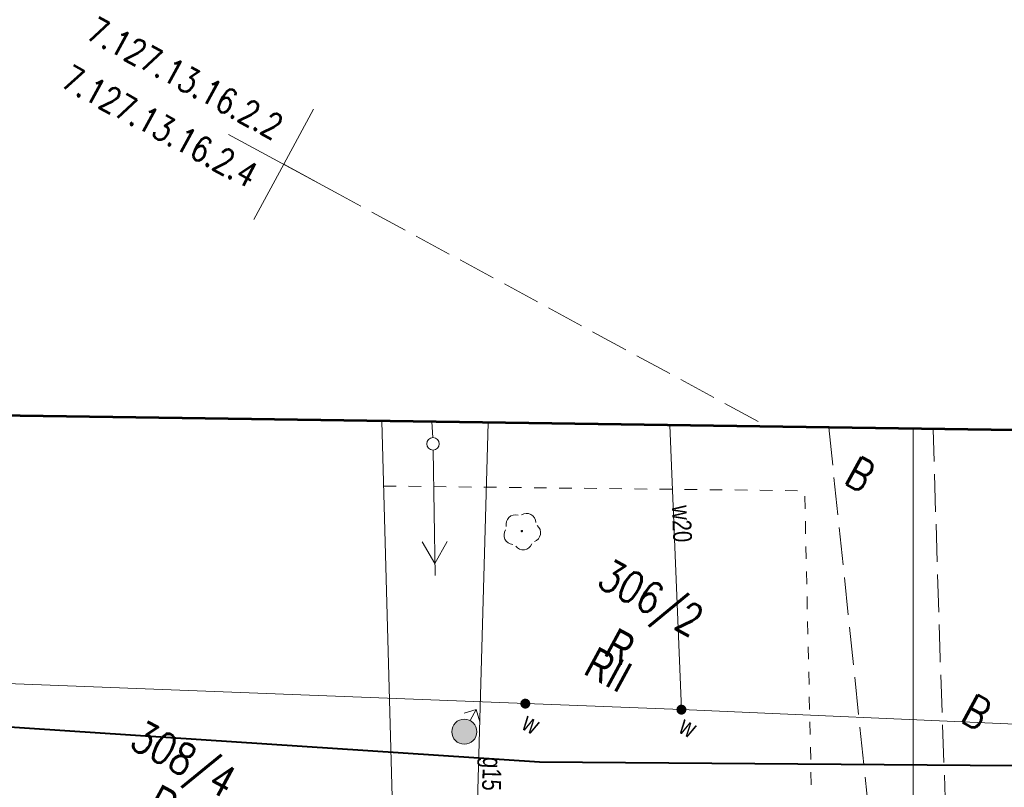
# Model space of a CAD drawing. Header units: metres. Extents: x 7437495 to 7437812, y 5556446 to 5556827.
# Tile 17 of 38: x 7437598 to 7437638, y 5556693 to 5556723. Entities that reach past the tile are written whole.
import ezdxf
from ezdxf.enums import TextEntityAlignment as Align

# ---------------------------------------------------------------- set-up
doc = ezdxf.new("R2010")
doc.units = ezdxf.units.M
doc.header["$MEASUREMENT"] = 0
doc.linetypes.add('EGBU01-500', pattern=[1, 0.5, -0.5])
doc.linetypes.add('KTJZ01-500', pattern=[2, 1.5, -0.5])
for name, color, linetype, lineweight in [('510-Podpora jednosłupowa symb.-STPOW', 7, 'Continuous', 5), ('EGBD03', 250, 'Continuous', 5), ('EGBK02', 250, 'Continuous', 5), ('EGBU01', 250, 'Continuous', 5), ('KTJZ01', 250, 'Continuous', 5), ('MPZP', 250, 'Continuous', 5), ('OBOP02_01', 250, 'Continuous', 5), ('SUPE04', 250, 'Continuous', 5), ('SUPG_01', 250, 'Continuous', 5), ('SUPW_01', 250, 'Continuous', 5), ('SUSM04_01_E', 250, 'Continuous', 5), ('SUUS02', 250, 'Continuous', 5), ('SUUS25_W', 250, 'Continuous', 5), ('Warstwa 1', 250, 'Continuous', 5), ('Warstwa 3', 250, 'Continuous', 5)]:
    doc.layers.add(name, color=color, linetype=linetype, lineweight=lineweight)
doc.styles.get("Standard").update_dxf_attribs({"font": 'txt.shx', "width": 0.75})
doc.linetypes.add('KTOK05_01-500', pattern='A,3.75,[13,dgnlstyle-rozp_2015.shx,S=0.002778,R=0,X=0,Y=0],3.75', length=7.5)

# ---------------------------------------------------------------- blocks, each defined once
blk = doc.blocks.new('510')
at = {"layer": '510-Podpora jednosłupowa symb.-STPOW', "color": 0, "linetype": 'Continuous', "lineweight": 13}
blk.add_circle((0, 0), 2.5, dxfattribs=at)
blk = doc.blocks.new('SUPE04')
at = {"layer": 'SUPE04', "color": 1, "linetype": 'Continuous', "lineweight": 13}
blk.add_line((5.25, 0), (0.25, 0), dxfattribs=at)
at = {"layer": 'SUPE04', "color": 1, "linetype": 'Continuous', "lineweight": 13, "flags": 128}
blk.add_lwpolyline([(3.9, 0.5), (4.766, 0), (3.9, -0.5)], dxfattribs=at)
blk = doc.blocks.new('SUUS25')
at = {"layer": 'SUUS25_W', "linetype": 'Continuous', "lineweight": 0}
h = blk.add_hatch(color=250, dxfattribs=at)
edge = h.paths.add_edge_path()
edge.add_arc((0, 0), 0.2, 0, 360)
blk = doc.blocks.new('OBOP02_01')
at = {"layer": 'OBOP02_01', "linetype": 'Continuous', "lineweight": 13}
h = blk.add_hatch(color=96, dxfattribs=at)
edge = h.paths.add_edge_path()
edge.add_arc((0, 0), 0.05, 0, 360)
at = {"layer": 'OBOP02_01', "color": 96, "linetype": 'Continuous', "lineweight": 13}
for centre, start, end in [((-0.357, 0.116), 102.1471, 221.8529), ((0, 0.375), 30.1471, 149.8529), ((0.357, 0.116), 318.1471, 77.8529), ((-0.22, -0.303), 174.1472, 293.8529), ((0.22, -0.303), 246.1471, 5.8529)]:
    blk.add_arc(centre, 0.375, start, end, dxfattribs=at)
blk = doc.blocks.new('SUUS02')
at = {"layer": 'SUUS02', "linetype": 'Continuous', "lineweight": 13}
h = blk.add_hatch(color=8, dxfattribs=at)
edge = h.paths.add_edge_path()
edge.add_arc((0, 0), 0.5, 0, 360)
at = {"layer": 'SUUS02', "color": 250, "linetype": 'Continuous', "lineweight": 13}
for p, q in [((0, 1), (-0.354, 0.646)), ((0, 0.5), (0, 1)), ((0, 1), (0.354, 0.646))]:
    blk.add_line(p, q, dxfattribs=at)
blk.add_circle((0, 0), 0.5, dxfattribs=at)

msp = doc.modelspace()

# ---------------------------------------------------------------- linework, layer by layer
at = {"layer": 'EGBD03', "color": 96, "linetype": 'Continuous', "lineweight": 13}
for p, q in [((7437613.824, 5556673.897), (7437612.895, 5556707.152)), ((7437634.073, 5556706.848), (7437634.076, 5556673.757))]:
    msp.add_line(p, q, dxfattribs=at)
at = {"layer": 'EGBU01', "color": 96, "linetype": 'EGBU01-500', "lineweight": 13, "flags": 128}
msp.add_lwpolyline([(7437612.967, 5556704.567), (7437629.748, 5556704.379), (7437630.435, 5556673.783)], dxfattribs=at)
at = {"layer": 'KTJZ01', "color": 7, "linetype": 'KTJZ01-500', "lineweight": 13}
msp.add_line((7437630.711, 5556706.896), (7437633.077, 5556684.068), dxfattribs=at)
at = {"layer": 'KTJZ01', "color": 7, "linetype": 'KTJZ01-500', "lineweight": 13, "flags": 128}
msp.add_lwpolyline([(7437636.027, 5556673.56), (7437635.148, 5556697.678), (7437634.866, 5556706.836)], dxfattribs=at)
at = {"layer": 'MPZP', "color": 212, "linetype": 'KTOK05_01-500', "lineweight": 40, "flags": 128}
msp.add_lwpolyline([(7437524.901, 5556708.426), (7437542.039, 5556702.659), (7437563.633, 5556697.247), (7437619.178, 5556693.574), (7437696.441, 5556692.977), (7437800.223, 5556692.567)], dxfattribs=at)
at = {"layer": 'SUPE04', "color": 1, "linetype": 'Continuous', "lineweight": 13}
msp.add_line((7437614.89, 5556707.124), (7437614.925, 5556706.497), dxfattribs=at)
at = {"layer": 'SUPG_01', "color": 52, "linetype": 'Continuous', "lineweight": 13, "flags": 128}
msp.add_lwpolyline([(7437616.488, 5556683.951), (7437617.142, 5556707.091)], dxfattribs=at)
at = {"layer": 'SUPW_01', "color": 5, "linetype": 'Continuous', "lineweight": 13}
msp.add_line((7437624.837, 5556695.655), (7437624.377, 5556706.987), dxfattribs=at)
at = {"layer": 'SUPW_01', "color": 5, "linetype": 'Continuous', "lineweight": 13, "flags": 128}
msp.add_lwpolyline([(7437680.682, 5556693.271), (7437653.422, 5556693.515), (7437638.752, 5556695.053), (7437624.837, 5556695.655), (7437586.575, 5556697.134), (7437570.862, 5556697.169), (7437545.293, 5556699.639), (7437545.202, 5556708.126)], dxfattribs=at)
at = {"layer": 'Warstwa 1', "color": 7, "linetype": 'KTJZ01-500', "lineweight": 13}
msp.add_line((7437608.99, 5556717.39), (7437628.27, 5556706.936), dxfattribs=at)
at = {"layer": 'Warstwa 1', "color": 207, "linetype": 'Continuous', "lineweight": 53, "true_color": 0x6e1e6e, "flags": 128}
msp.add_lwpolyline([(7437509.137, 5556708.653), (7437501.181, 5556666.981), (7437511.405, 5556626.457), (7437511.405, 5556626.457), (7437800.33, 5556626.448), (7437800.203, 5556704.459), (7437509.137, 5556708.653)], close=True, dxfattribs=at)
at = {"layer": 'Warstwa 3', "color": 7, "linetype": 'Continuous', "lineweight": 0}
for p, q in [((7437610.182, 5556719.588), (7437608.99, 5556717.39)), ((7437606.793, 5556718.582), (7437611.188, 5556716.198)), ((7437606.793, 5556718.582), (7437611.188, 5556716.198)), ((7437608.99, 5556717.39), (7437607.799, 5556715.192))]:
    msp.add_line(p, q, dxfattribs=at)

# ---------------------------------------------------------------- block references
at = {"layer": 'OBOP02_01', "color": 96, "linetype": 'Continuous', "lineweight": 13, "rotation": 331.5332548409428}
msp.add_blockref('OBOP02_01', (7437618.481, 5556702.773), dxfattribs=at)
at = {"layer": 'SUPE04', "color": 1, "linetype": 'Continuous', "lineweight": 13, "rotation": 270.9322548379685}
msp.add_blockref('SUPE04', (7437614.939, 5556706.248), dxfattribs=at)
at = {"layer": 'SUSM04_01_E', "color": 7, "linetype": 'Continuous', "lineweight": 13, "xscale": 0.1, "yscale": 0.1, "zscale": 0.1, "rotation": 331.5332548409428}
msp.add_blockref('510', (7437614.939, 5556706.248), dxfattribs=at)
at = {"layer": 'SUUS02', "color": 7, "linetype": 'Continuous', "lineweight": 13, "rotation": 331.5332548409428}
msp.add_blockref('SUUS02', (7437616.186, 5556694.777), dxfattribs=at)
at = {"layer": 'SUUS25_W', "color": 7, "linetype": 'Continuous', "lineweight": 0, "rotation": 331.5332548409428}
for p in [(7437618.617, 5556695.895), (7437624.837, 5556695.655)]:
    msp.add_blockref('SUUS25', p, dxfattribs=at)

# ---------------------------------------------------------------- texts
at = {"layer": 'EGBD03', "color": 96, "linetype": 'Continuous', "lineweight": 30, "width": 0.8}
for s, p in [('306/2', (7437621.403, 5556700.607)), ('308/4', (7437602.781, 5556694.179))]:
    msp.add_text(s, height=1.25, rotation=331.5333, dxfattribs=at).set_placement(p)
at = {"layer": 'EGBK02', "color": 96, "linetype": 'Continuous', "lineweight": 30, "insert": (7437621.475, 5556698.208), "char_height": 1.25, "attachment_point": 1, "rotation": 331.5333, "line_spacing_factor": 0.6}
msp.add_mtext('\\FWORKING_1250;\\H1x;\\W0.8;RII', dxfattribs=at)
at = {"layer": 'EGBU01', "color": 96, "linetype": 'Continuous', "lineweight": 30, "width": 0.8}
for p in [(7437631.264, 5556704.706), (7437635.9, 5556695.224)]:
    msp.add_text('B', height=1.25, rotation=331.5333, dxfattribs=at).set_placement(p)
at = {"layer": 'EGBU01', "color": 96, "linetype": 'Continuous', "lineweight": 30, "char_height": 1.25, "attachment_point": 7, "rotation": 331.5333, "line_spacing_factor": 0.6}
for insert in [(7437621.679, 5556697.859), (7437603.466, 5556691.623)]:
    msp.add_mtext('\\FWORKING_1250;\\H1x;\\W0.8;R', dxfattribs=dict(at, insert=insert))
at = {"layer": 'SUPG_01', "color": 7, "linetype": 'Continuous', "lineweight": 13, "insert": (7437616.685, 5556693.111), "char_height": 0.75, "attachment_point": 8, "rotation": 268.3807, "line_spacing_factor": 0.6}
msp.add_mtext('\\FWORKING;\\H1x;\\W0.8;g15', dxfattribs=at)
at = {"layer": 'SUPW_01', "color": 5, "linetype": 'Continuous', "lineweight": 13, "insert": (7437624.474, 5556703.049), "char_height": 0.75, "attachment_point": 8, "rotation": 272.3215, "line_spacing_factor": 0.6}
msp.add_mtext('\\FWORKING;\\H1x;\\W0.8;w20', dxfattribs=at)
at = {"layer": 'SUUS25_W', "color": 7, "linetype": 'Continuous', "lineweight": 13, "char_height": 0.75, "attachment_point": 7, "rotation": 331.5333, "line_spacing_factor": 0.6}
for insert in [(7437618.417, 5556694.909), (7437624.672, 5556694.772)]:
    msp.add_mtext('\\FWORKING;\\H1x;\\W0.8;w', dxfattribs=dict(at, insert=insert))
at = {"layer": 'Warstwa 3', "color": 7, "linetype": 'Continuous', "lineweight": 13, "width": 0.8}
for s, p in [(' 7.127.13.16.2.2', (7437604.743, 5556720.993)), ('7.127.13.16.2.4', (7437604.049, 5556718.904))]:
    msp.add_text(s, height=1, rotation=331.5333, dxfattribs=at).set_placement(p, align=Align.MIDDLE_CENTER)

doc.saveas('drawing.dxf')
